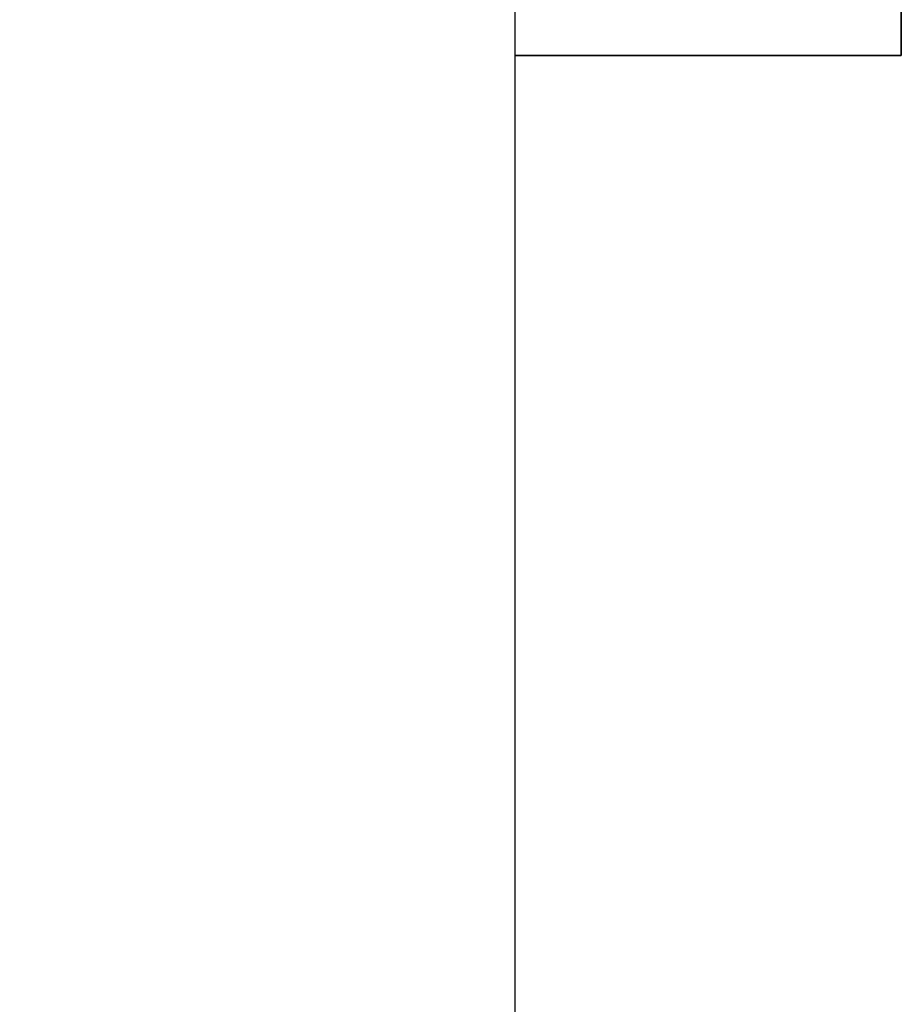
# Model space of a CAD drawing. Header units: millimetres. Extents: x -429 to 420, y -314 to 480.
# Tile 36 of 143: x -106 to -99, y 127 to 135. Entities that reach past the tile are written whole.
import ezdxf

# ---------------------------------------------------------------- set-up
doc = ezdxf.new("R2010")
doc.units = ezdxf.units.MM
doc.header["$MEASUREMENT"] = 0
doc.layers.add('Layer 1', color=7, linetype='Continuous')

msp = doc.modelspace()

# ---------------------------------------------------------------- linework, layer by layer
at = {"layer": 'Layer 1', "color": 114}
msp.add_lwpolyline([(-102.234, 134.546), (-99.2342, 134.546), (-99.2342, 149.546), (-102.234, 149.546), (-102.234, 134.546)], close=True, dxfattribs=at)
at = {"layer": 'Layer 1', "color": 7, "lineweight": 25}
msp.add_open_spline([(-102.234, 161.5462), (-102.234, 161.5462), (-114.2339, 161.5462), (-114.2339, 161.5462), (-114.2339, 161.5462), (-114.2339, 161.5462), (-114.2339, 164.546), (-114.2339, 164.546), (-114.2339, 164.546), (-114.2339, 164.546), (-129.2339, 164.546), (-129.2339, 164.546), (-129.2339, 164.546), (-129.2339, 164.546), (-129.2339, 161.5462), (-129.2339, 161.5462), (-129.2339, 161.5462), (-129.2339, 161.5462), (-141.2341, 161.5462), (-141.2341, 161.5462), (-141.2341, 161.5462), (-141.2341, 161.5462), (-141.2341, 149.546), (-141.2341, 149.546), (-141.2341, 149.546), (-141.2341, 149.546), (-144.234, 149.546), (-144.234, 149.546), (-144.234, 149.546), (-144.234, 149.546), (-144.234, 134.546), (-144.234, 134.546), (-144.234, 134.546), (-144.234, 134.546), (-141.2341, 134.546), (-141.2341, 134.546), (-141.2341, 134.546), (-141.2341, 134.546), (-141.2341, 122.5461), (-141.2341, 122.5461), (-141.2341, 122.5461), (-141.2341, 122.5461), (-129.2339, 122.5461), (-129.2339, 122.5461), (-129.2339, 122.5461), (-129.2339, 122.5461), (-129.2339, 119.5462), (-129.2339, 119.5462), (-129.2339, 119.5462), (-129.2339, 119.5462), (-114.2339, 119.5462), (-114.2339, 119.5462), (-114.2339, 119.5462), (-114.2339, 119.5462), (-114.2339, 122.5461), (-114.2339, 122.5461), (-114.2339, 122.5461), (-114.2339, 122.5461), (-102.234, 122.5461), (-102.234, 122.5461), (-102.234, 122.5461), (-102.234, 122.5461), (-102.234, 134.546), (-102.234, 134.546), (-102.234, 134.546), (-102.234, 134.546), (-99.2341, 134.546), (-99.2341, 134.546), (-99.2341, 134.546), (-99.2341, 134.546), (-99.2341, 149.546), (-99.2341, 149.546), (-99.2341, 149.546), (-99.2341, 149.546), (-102.234, 149.546), (-102.234, 149.546), (-102.234, 149.546), (-102.234, 149.546), (-102.234, 161.5462), (-102.234, 161.5462)], degree=3, knots=[0, 0, 0, 0, 0.047619, 0.047619, 0.047619, 0.047619, 0.095238, 0.095238, 0.095238, 0.095238, 0.142857, 0.142857, 0.142857, 0.142857, 0.190476, 0.190476, 0.190476, 0.190476, 0.238095, 0.238095, 0.238095, 0.238095, 0.285714, 0.285714, 0.285714, 0.285714, 0.333333, 0.333333, 0.333333, 0.333333, 0.380952, 0.380952, 0.380952, 0.380952, 0.428571, 0.428571, 0.428571, 0.428571, 0.47619, 0.47619, 0.47619, 0.47619, 0.52381, 0.52381, 0.52381, 0.52381, 0.571429, 0.571429, 0.571429, 0.571429, 0.619048, 0.619048, 0.619048, 0.619048, 0.666667, 0.666667, 0.666667, 0.666667, 0.714286, 0.714286, 0.714286, 0.714286, 0.761905, 0.761905, 0.761905, 0.761905, 0.809524, 0.809524, 0.809524, 0.809524, 0.857143, 0.857143, 0.857143, 0.857143, 0.904762, 0.904762, 0.904762, 0.904762, 1, 1, 1, 1], dxfattribs=at)

doc.saveas('drawing.dxf')
